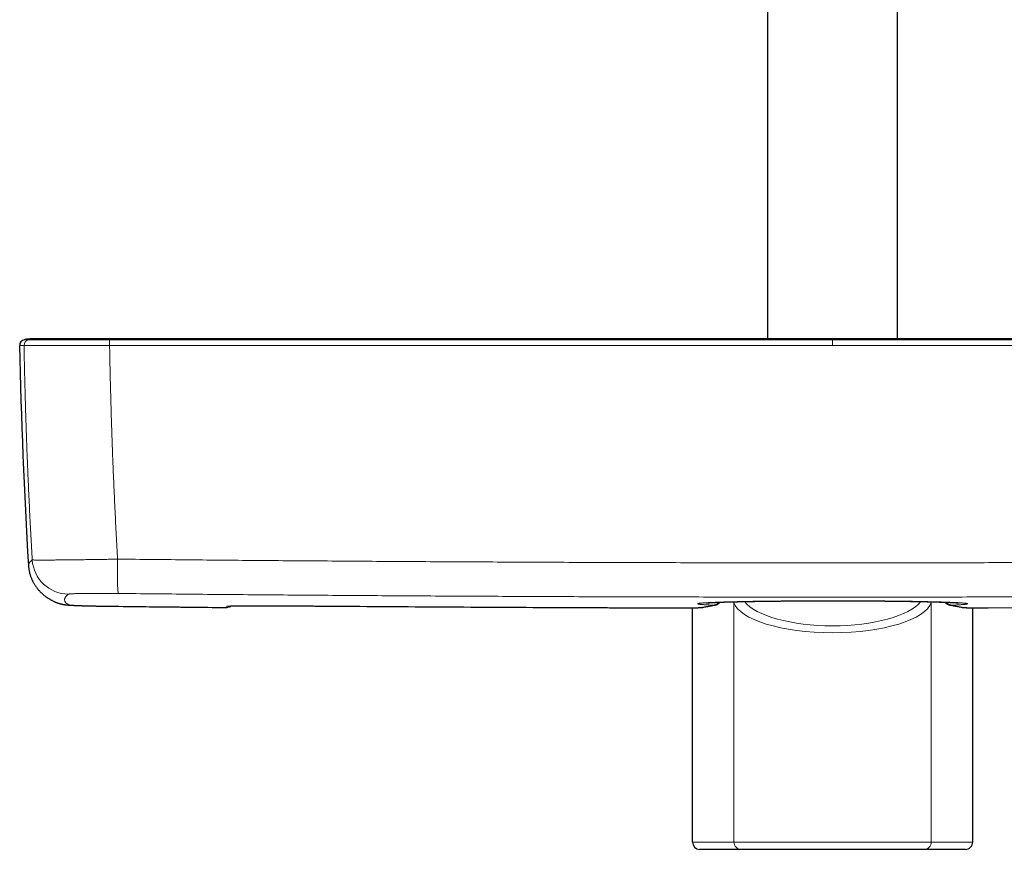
# Model space of a CAD drawing. Header units: millimetres. Extents: x 8 to 969, y 12 to 960.
# Tile 8 of 256: x 287 to 421, y 259 to 372. Entities that reach past the tile are written whole.
import ezdxf

# ---------------------------------------------------------------- set-up
doc = ezdxf.new("R2010")
doc.units = ezdxf.units.MM

msp = doc.modelspace()

# ---------------------------------------------------------------- linework, layer by layer
at = {"color": 7, "linetype": 'Continuous', "lineweight": 30}
for p, q in [((388.92, 589.15), (388.92, 328.67)), ((406.72, 328.67), (406.72, 589.15)), ((288.74, 328.67), (288.71, 328.67)), ((290.63, 328.67), (290.44, 328.67)), ((291.13, 292.84), (291.1, 292.85)), ((378.65, 259.82), (378.65, 291.88)), ((380.07, 291.94), (380.05, 291.93)), ((415.57, 291.94), (415.59, 291.93)), ((416.99, 259.82), (416.99, 291.88)), ((385.32, 258.82), (379.66, 258.82)), ((410.32, 258.82), (385.32, 258.82)), ((415.98, 258.82), (410.32, 258.82))]:
    msp.add_line(p, q, dxfattribs=at)
at = {"color": 252, "linetype": 'Continuous', "lineweight": 0}
for p, q in [((397.82, 328.67), (397.82, 328.57)), ((287.23, 327.78), (287.23, 327.78)), ((298.92, 327.78), (298.93, 327.78)), ((397.82, 327.78), (397.82, 328.37)), ((384.32, 292.61), (384.3, 292.71)), ((384.32, 259.82), (384.32, 292.61)), ((411.35, 292.71), (411.32, 292.61)), ((411.32, 259.82), (411.32, 292.61)), ((300.21, 292.08), (300.21, 292.08)), ((314.97, 291.92), (314.97, 291.92)), ((314.97, 291.92), (314.97, 291.92)), ((322.82, 292.16), (322.82, 292.16)), ((376.55, 291.87), (376.55, 291.87)), ((419.09, 291.87), (419.09, 291.87)), ((378.65, 259.82), (384.32, 259.82)), ((384.32, 259.82), (411.32, 259.82)), ((411.32, 259.82), (416.99, 259.82))]:
    msp.add_line(p, q, dxfattribs=at)
at = {"color": 252, "linetype": 'Continuous', "lineweight": 0, "flags": 128}
for points in [[(384.32, 292.61), (384.33, 292.69), (384.33, 292.71)], [(411.32, 292.61), (411.31, 292.69), (411.31, 292.71)], [(380.05, 291.93), (380, 291.93), (379.92, 291.92)], [(381.59, 292.23), (381.67, 292.24), (381.73, 292.25)], [(414.05, 292.23), (413.97, 292.24), (413.91, 292.25)], [(415.59, 291.93), (415.64, 291.93), (415.72, 291.92)]]:
    msp.add_lwpolyline(points, dxfattribs=at)
at = {"color": 7, "linetype": 'Continuous', "lineweight": 30}
for centre, radius, start, end in [((287.43, 327.79), 0.8, 102.4156, 181.051), ((986.51, 340.59), 700, 181.04894, 183.51705)]:
    msp.add_arc(centre, radius, start, end, dxfattribs=at)
at = {"color": 252, "linetype": 'Continuous', "lineweight": 0}
for centre, radius, start, end in [((288.03, 327.79), 0.8, 102.4705, 181.062), ((288.03, 327.79), 0.8, 102.4699, 181.0599), ((311.42, 327.93), 12.5, 177.0339, 180.6825), ((311.88, 327.93), 12.95, 177.148, 180.6703), ((293.34, 298.74), 5, 183.4994, 269.2751), ((351.35, 296.9), 51.36, 178.1708, 183.4139), ((293.43, 297.27), 4.99, 242.4924, 269.3745), ((314.98, 292.72), 0.8, 269.4734, 311.3926), ((314.98, 292.72), 0.8, 269.4745, 311.4143), ((314.97, 292.88), 0.802, 269.4871, 285.3613), ((385.32, 259.82), 0.997, 179.8298, 269.8321), ((410.32, 259.82), 0.997, 270.1679, 0.1702)]:
    msp.add_arc(centre, radius, start, end, dxfattribs=at)
for centre, major_axis, ratio, start_param, end_param in [((397.82, 293.11), (13.58, 0), 0.341894, 3.250238, 6.17454), ((397.82, 294.05), (12.58, 0), 0.369079, 3.428445, 5.996303)]:
    msp.add_ellipse(centre, major_axis=major_axis, ratio=ratio, start_param=start_param, end_param=end_param, dxfattribs=at)
at = {"color": 7, "linetype": 'Continuous', "lineweight": 30}
for centre, start_param, end_param in [((379.66, 259.82), 0, 1.570796), ((415.98, 259.82), 1.570796, 3.141593)]:
    msp.add_ellipse(centre, major_axis=(-1.01, 0), ratio=0.994104, start_param=start_param, end_param=end_param, dxfattribs=at)
for points, knots in [([(288.13, 328.67), (288.12, 328.67), (288.09, 328.67), (288.05, 328.67), (288.01, 328.66), (287.98, 328.66), (287.95, 328.66), (287.92, 328.66), (287.91, 328.66), (287.9, 328.66), (287.89, 328.66), (287.87, 328.66), (287.84, 328.66), (287.78, 328.65), (287.69, 328.64), (287.57, 328.63), (287.42, 328.61), (287.31, 328.58), (287.26, 328.57)], [0, 0, 0, 0, 0.1260581, 0.2341511, 0.3243497, 0.3967758, 0.4516693, 0.4773206, 0.4966717, 0.5042175, 0.5105625, 0.5268245, 0.5453168, 0.57921, 0.6562683, 0.7535106, 0.8709565, 1, 1, 1, 1]), ([(288.72, 328.67), (288.71, 328.67), (288.69, 328.67), (288.66, 328.67), (288.64, 328.67), (288.61, 328.67), (288.59, 328.67), (288.57, 328.67), (288.54, 328.67), (288.53, 328.67), (288.51, 328.67), (288.49, 328.67), (288.47, 328.67), (288.46, 328.67), (288.44, 328.67), (288.43, 328.67), (288.41, 328.67), (288.4, 328.67), (288.39, 328.67), (288.38, 328.67), (288.37, 328.67), (288.36, 328.67), (288.35, 328.67), (288.34, 328.67), (288.33, 328.67), (288.33, 328.67), (288.32, 328.67), (288.31, 328.67), (288.31, 328.67), (288.3, 328.67), (288.3, 328.67), (288.29, 328.67), (288.28, 328.67), (288.28, 328.67), (288.27, 328.67), (288.26, 328.67), (288.25, 328.67), (288.25, 328.67), (288.24, 328.67), (288.23, 328.67), (288.22, 328.67), (288.21, 328.67), (288.21, 328.67), (288.2, 328.67), (288.19, 328.67), (288.19, 328.67), (288.18, 328.67), (288.17, 328.67), (288.17, 328.67), (288.16, 328.67), (288.16, 328.67), (288.15, 328.67), (288.15, 328.67), (288.14, 328.67), (288.14, 328.67), (288.14, 328.67), (288.14, 328.67), (288.14, 328.67), (288.14, 328.67)], [0, 0, 0, 0, 0.025029, 0.049424, 0.073187, 0.096316, 0.118812, 0.140289, 0.161157, 0.181413, 0.201059, 0.220476, 0.239257, 0.257403, 0.274912, 0.291786, 0.308024, 0.323627, 0.338593, 0.352924, 0.366619, 0.379679, 0.392102, 0.40389, 0.415043, 0.424707, 0.433838, 0.442439, 0.451141, 0.460379, 0.470154, 0.481404, 0.493289, 0.505811, 0.518967, 0.53276, 0.546924, 0.561702, 0.577093, 0.593097, 0.610059, 0.62766, 0.645899, 0.664777, 0.684292, 0.704447, 0.725239, 0.74667, 0.768739, 0.791446, 0.814792, 0.838776, 0.863398, 0.888659, 0.917183, 0.946479, 0.976548, 1, 1, 1, 1]), ([(298.95, 328.67), (298.83, 328.67), (298.58, 328.67), (298.21, 328.67), (297.85, 328.67), (297.48, 328.67), (297.12, 328.67), (296.73, 328.67), (296.33, 328.67), (295.92, 328.67), (295.51, 328.67), (295.12, 328.67), (294.76, 328.67), (294.42, 328.67), (294.1, 328.67), (293.79, 328.67), (293.47, 328.67), (293.14, 328.67), (292.81, 328.67), (292.47, 328.67), (292.14, 328.67), (291.84, 328.67), (291.56, 328.67), (291.31, 328.67), (291.08, 328.67), (290.85, 328.67), (290.63, 328.67), (290.41, 328.67), (290.19, 328.67), (289.97, 328.67), (289.77, 328.67), (289.59, 328.67), (289.42, 328.67), (289.26, 328.67), (289.13, 328.67), (289.01, 328.67), (288.92, 328.67), (288.84, 328.67), (288.78, 328.67), (288.74, 328.67), (288.72, 328.67), (288.72, 328.67)], [0, 0, 0, 0, 0.023891, 0.047086, 0.069962, 0.092904, 0.116288, 0.140122, 0.167568, 0.194674, 0.221968, 0.249978, 0.273742, 0.296844, 0.319663, 0.342577, 0.365963, 0.389831, 0.417351, 0.44453, 0.471851, 0.499802, 0.523482, 0.546533, 0.569332, 0.592259, 0.615689, 0.639617, 0.667171, 0.694345, 0.721631, 0.749523, 0.77811, 0.806219, 0.833994, 0.861586, 0.889145, 0.916327, 0.943769, 0.971614, 1, 1, 1, 1]), ([(295.53, 328.67), (295.39, 328.67), (295.11, 328.67), (294.71, 328.67), (294.31, 328.67), (293.92, 328.67), (293.54, 328.67), (293.17, 328.67), (292.82, 328.67), (292.48, 328.67), (292.16, 328.67), (291.94, 328.67), (291.84, 328.67), (291.83, 328.67)], [0, 0, 0, 0, 0.100682, 0.202482, 0.302065, 0.401291, 0.502033, 0.604799, 0.702846, 0.799254, 0.896243, 0.996029, 1, 1, 1, 1]), ([(298.95, 328.67), (298.8, 328.67), (298.51, 328.67), (298.07, 328.67), (297.63, 328.67), (297.2, 328.67), (296.77, 328.67), (296.35, 328.67), (296.07, 328.67), (295.93, 328.67), (295.93, 328.67)], [0, 0, 0, 0, 0.139946, 0.286055, 0.430042, 0.572679, 0.714757, 0.854514, 0.995225, 1, 1, 1, 1]), ([(397.82, 328.67), (397.32, 328.67), (396.33, 328.67), (394.86, 328.67), (393.41, 328.67), (391.99, 328.67), (390.59, 328.67), (389.21, 328.67), (387.85, 328.67), (386.5, 328.67), (385.15, 328.67), (383.81, 328.67), (382.49, 328.67), (381.2, 328.67), (379.94, 328.67), (378.7, 328.67), (377.48, 328.67), (376.29, 328.67), (375.13, 328.67), (374, 328.67), (372.88, 328.67), (371.82, 328.67), (370.8, 328.67), (369.82, 328.67), (368.87, 328.67), (367.94, 328.67), (367.01, 328.67), (366.1, 328.67), (365.18, 328.67), (364.3, 328.67), (363.44, 328.67), (362.61, 328.67), (361.81, 328.67), (361.06, 328.67), (360.34, 328.67), (359.65, 328.67), (358.98, 328.67), (358.37, 328.67), (357.81, 328.67), (357.31, 328.67), (356.82, 328.67), (356.34, 328.67), (355.88, 328.67), (355.39, 328.67), (354.87, 328.67), (354.29, 328.67), (353.69, 328.67), (353.07, 328.67), (352.41, 328.67), (351.73, 328.67), (351.02, 328.67), (350.28, 328.67), (349.53, 328.67), (348.75, 328.67), (347.94, 328.67), (347.1, 328.67), (346.22, 328.67), (345.31, 328.67), (344.36, 328.67), (343.39, 328.67), (342.4, 328.67), (341.37, 328.67), (340.33, 328.67), (339.25, 328.67), (338.15, 328.67), (337.03, 328.67), (335.88, 328.67), (334.72, 328.67), (333.57, 328.67), (332.41, 328.67), (331.23, 328.67), (330.03, 328.67), (328.78, 328.67), (327.48, 328.67), (326.12, 328.67), (324.75, 328.67), (323.34, 328.67), (321.91, 328.67), (320.49, 328.67), (319.06, 328.67), (317.65, 328.67), (316.2, 328.67), (314.74, 328.67), (313.25, 328.67), (311.74, 328.67), (310.21, 328.67), (308.65, 328.67), (307.07, 328.67), (305.48, 328.67), (303.87, 328.67), (302.25, 328.67), (300.61, 328.67), (299.51, 328.67), (298.95, 328.67)], [0, 0, 0, 0, 0.0151264, 0.0300147, 0.044665, 0.0590772, 0.0732513, 0.0871874, 0.1008854, 0.1143455, 0.1281911, 0.1417756, 0.1550988, 0.1681607, 0.1809615, 0.1935011, 0.2057794, 0.2177965, 0.2295524, 0.2410472, 0.2522807, 0.263253, 0.2733591, 0.283233, 0.2928748, 0.3022843, 0.3114617, 0.3209415, 0.3301602, 0.3391176, 0.347814, 0.3562491, 0.364423, 0.3718907, 0.3791262, 0.3861295, 0.3929006, 0.3994396, 0.4047114, 0.4098219, 0.4147712, 0.4195593, 0.4241862, 0.4287604, 0.4343531, 0.4401707, 0.4462131, 0.4524805, 0.4591762, 0.4661109, 0.4732846, 0.4806972, 0.4883487, 0.4962392, 0.5043687, 0.512737, 0.5217602, 0.5310456, 0.5405933, 0.5504032, 0.5604754, 0.5708098, 0.5814065, 0.5922654, 0.6033866, 0.61477, 0.6264157, 0.6383237, 0.6497914, 0.6614923, 0.6734262, 0.6855934, 0.6979938, 0.7114004, 0.7250693, 0.7390006, 0.7531941, 0.7676499, 0.782368, 0.7964853, 0.8108358, 0.8254195, 0.8402364, 0.8552865, 0.8705699, 0.8860864, 0.9018361, 0.9178191, 0.9340353, 0.950189, 0.9665676, 0.9831713, 1, 1, 1, 1]), ([(496.69, 328.67), (496.19, 328.67), (495.2, 328.67), (493.73, 328.67), (492.28, 328.67), (490.86, 328.67), (489.45, 328.67), (488.08, 328.67), (486.72, 328.67), (485.37, 328.67), (484.02, 328.67), (482.68, 328.67), (481.36, 328.67), (480.07, 328.67), (478.81, 328.67), (477.57, 328.67), (476.35, 328.67), (475.17, 328.67), (474, 328.67), (472.87, 328.67), (471.76, 328.67), (470.69, 328.67), (469.67, 328.67), (468.7, 328.67), (467.74, 328.67), (466.81, 328.67), (465.89, 328.67), (464.97, 328.67), (464.06, 328.67), (463.17, 328.67), (462.31, 328.67), (461.48, 328.67), (460.68, 328.67), (459.93, 328.67), (459.22, 328.67), (458.52, 328.67), (457.85, 328.67), (457.24, 328.67), (456.68, 328.67), (456.18, 328.67), (455.69, 328.67), (455.22, 328.67), (454.75, 328.67), (454.27, 328.67), (453.74, 328.67), (453.17, 328.67), (452.57, 328.67), (451.94, 328.67), (451.29, 328.67), (450.6, 328.67), (449.89, 328.67), (449.16, 328.67), (448.4, 328.67), (447.62, 328.67), (446.82, 328.67), (445.98, 328.67), (445.1, 328.67), (444.18, 328.67), (443.24, 328.67), (442.27, 328.67), (441.27, 328.67), (440.25, 328.67), (439.2, 328.67), (438.13, 328.67), (437.03, 328.67), (435.9, 328.67), (434.75, 328.67), (433.6, 328.67), (432.44, 328.67), (431.28, 328.67), (430.1, 328.67), (428.9, 328.67), (427.65, 328.67), (426.35, 328.67), (425, 328.67), (423.62, 328.67), (422.22, 328.67), (420.79, 328.67), (419.36, 328.67), (417.94, 328.67), (416.52, 328.67), (415.07, 328.67), (413.61, 328.67), (412.12, 328.67), (410.61, 328.67), (409.08, 328.67), (407.52, 328.67), (405.94, 328.67), (404.35, 328.67), (402.74, 328.67), (401.12, 328.67), (399.48, 328.67), (398.38, 328.67), (397.82, 328.67)], [0, 0, 0, 0, 0.015126, 0.030015, 0.044665, 0.059077, 0.073251, 0.087187, 0.100885, 0.114345, 0.128191, 0.141776, 0.155099, 0.168161, 0.180962, 0.193501, 0.205779, 0.217797, 0.229552, 0.241047, 0.252281, 0.263253, 0.273359, 0.283233, 0.292875, 0.302284, 0.311462, 0.320942, 0.33016, 0.339118, 0.347814, 0.356249, 0.364423, 0.371891, 0.379126, 0.38613, 0.392901, 0.39944, 0.404711, 0.409822, 0.414771, 0.419559, 0.424186, 0.42876, 0.434353, 0.440171, 0.446213, 0.45248, 0.459176, 0.466111, 0.473285, 0.480697, 0.488349, 0.496239, 0.504369, 0.512737, 0.52176, 0.531046, 0.540593, 0.550403, 0.560475, 0.57081, 0.581406, 0.592265, 0.603387, 0.61477, 0.626416, 0.638324, 0.649791, 0.661492, 0.673426, 0.685593, 0.697994, 0.7114, 0.725069, 0.739001, 0.753194, 0.76765, 0.782368, 0.796485, 0.810836, 0.82542, 0.840236, 0.855287, 0.87057, 0.886086, 0.901836, 0.917819, 0.934035, 0.950189, 0.966568, 0.983171, 1, 1, 1, 1]), ([(287.83, 297.65), (287.83, 297.64), (287.84, 297.57), (287.85, 297.44), (287.87, 297.25), (287.9, 297.07), (287.93, 296.88), (287.97, 296.7), (288.02, 296.52), (288.07, 296.35), (288.13, 296.18), (288.19, 296.01), (288.26, 295.84), (288.33, 295.68), (288.4, 295.53), (288.48, 295.37), (288.56, 295.23), (288.65, 295.08), (288.74, 294.94), (288.83, 294.81), (288.93, 294.68), (289.02, 294.55), (289.12, 294.43), (289.22, 294.31), (289.33, 294.19), (289.43, 294.08), (289.54, 293.97), (289.65, 293.87), (289.77, 293.77), (289.88, 293.67), (290, 293.57), (290.11, 293.48), (290.23, 293.39), (290.36, 293.3), (290.48, 293.22), (290.61, 293.13), (290.74, 293.05), (290.88, 292.98), (291, 292.91), (291.07, 292.87), (291.1, 292.85)], [0, 0, 0, 0, 0.002919, 0.025352, 0.047774, 0.070193, 0.092618, 0.115057, 0.137522, 0.160025, 0.182581, 0.205205, 0.227917, 0.250738, 0.273692, 0.296805, 0.320106, 0.343626, 0.367397, 0.391455, 0.415837, 0.440584, 0.465738, 0.491343, 0.517448, 0.544104, 0.571364, 0.599287, 0.627936, 0.657378, 0.687687, 0.718944, 0.751235, 0.784657, 0.819319, 0.855339, 0.892852, 0.932052, 0.972956, 1, 1, 1, 1]), ([(291.22, 292.79), (291.24, 292.78), (291.31, 292.75), (291.42, 292.7), (291.55, 292.64), (291.68, 292.59), (291.8, 292.55), (291.91, 292.51), (292.02, 292.48), (292.12, 292.45), (292.22, 292.42), (292.3, 292.4), (292.39, 292.38), (292.46, 292.37), (292.54, 292.35), (292.6, 292.34), (292.67, 292.33), (292.73, 292.32), (292.79, 292.31), (292.85, 292.3), (292.91, 292.29), (292.97, 292.29), (293.04, 292.28), (293.11, 292.27), (293.18, 292.27), (293.27, 292.26), (293.38, 292.25), (293.5, 292.24), (293.63, 292.23), (293.74, 292.23), (293.87, 292.22), (293.99, 292.22), (294.12, 292.21), (294.25, 292.2), (294.38, 292.2), (294.52, 292.19), (294.66, 292.19), (294.8, 292.18), (294.95, 292.18), (295.1, 292.17), (295.25, 292.17), (295.41, 292.17), (295.57, 292.16), (295.74, 292.16), (295.91, 292.15), (296.08, 292.15), (296.26, 292.14), (296.44, 292.14), (296.62, 292.13), (296.81, 292.13), (296.99, 292.13), (297.19, 292.12), (297.38, 292.12), (297.58, 292.12), (297.78, 292.11), (297.98, 292.11), (298.19, 292.1), (298.39, 292.1), (298.6, 292.1), (298.81, 292.09), (299.02, 292.09), (299.23, 292.09), (299.44, 292.09), (299.65, 292.08), (299.87, 292.08), (300.05, 292.08), (300.17, 292.08), (300.21, 292.08)], [0, 0, 0, 0, 0.006115, 0.018538, 0.030594, 0.0422, 0.053279, 0.063775, 0.073663, 0.08296, 0.091714, 0.099999, 0.107906, 0.115532, 0.122981, 0.130357, 0.13777, 0.145299, 0.153069, 0.161217, 0.169904, 0.179327, 0.189744, 0.201527, 0.21526, 0.232008, 0.251268, 0.280253, 0.303711, 0.325287, 0.345667, 0.367256, 0.388028, 0.408249, 0.427585, 0.446654, 0.465502, 0.484185, 0.502748, 0.521226, 0.539651, 0.558051, 0.576129, 0.594315, 0.612508, 0.630692, 0.648849, 0.666961, 0.685008, 0.702971, 0.720834, 0.738635, 0.756524, 0.774494, 0.792515, 0.810556, 0.828576, 0.846539, 0.864412, 0.882166, 0.899897, 0.917744, 0.935649, 0.953592, 0.971556, 0.98952, 1, 1, 1, 1]), ([(380.51, 292.55), (380.51, 292.55), (380.51, 292.55), (380.52, 292.55), (380.53, 292.55), (380.55, 292.56), (380.58, 292.56), (380.62, 292.56), (380.66, 292.56), (380.71, 292.57), (380.76, 292.57), (380.82, 292.58), (380.89, 292.58), (380.97, 292.58), (381.06, 292.59), (381.15, 292.6), (381.25, 292.6), (381.36, 292.61), (381.47, 292.61), (381.6, 292.62), (381.72, 292.62), (381.86, 292.63), (382, 292.63), (382.15, 292.64), (382.31, 292.65), (382.47, 292.65), (382.65, 292.66), (382.82, 292.66), (383, 292.67), (383.19, 292.68), (383.39, 292.68), (383.58, 292.69), (383.79, 292.69), (384, 292.7), (384.21, 292.7), (384.43, 292.71), (384.65, 292.71), (384.88, 292.72), (385.12, 292.72), (385.36, 292.73), (385.6, 292.73), (385.85, 292.74), (386.11, 292.74), (386.37, 292.75), (386.63, 292.75), (386.9, 292.76), (387.17, 292.76), (387.45, 292.77), (387.73, 292.77), (388.01, 292.78), (388.3, 292.78), (388.58, 292.78), (388.88, 292.79), (389.17, 292.79), (389.47, 292.79), (389.77, 292.8), (390.07, 292.8), (390.38, 292.8), (390.69, 292.81), (391, 292.81), (391.32, 292.81), (391.64, 292.81), (391.97, 292.82), (392.29, 292.82), (392.62, 292.82), (392.95, 292.82), (393.28, 292.83), (393.61, 292.83), (393.94, 292.83), (394.27, 292.83), (394.6, 292.83), (394.93, 292.83), (395.27, 292.83), (395.61, 292.84), (395.94, 292.84), (396.28, 292.84), (396.62, 292.84), (396.96, 292.84), (397.3, 292.84), (397.65, 292.84), (397.99, 292.84), (398.33, 292.84), (398.67, 292.84), (399.02, 292.84), (399.36, 292.84), (399.69, 292.84), (400.03, 292.84), (400.37, 292.83), (400.7, 292.83), (401.04, 292.83), (401.37, 292.83), (401.7, 292.83), (402.03, 292.83), (402.36, 292.83), (402.69, 292.82), (403.02, 292.82), (403.34, 292.82), (403.67, 292.82), (403.99, 292.81), (404.31, 292.81), (404.63, 292.81), (404.95, 292.81), (405.26, 292.8), (405.57, 292.8), (405.87, 292.8), (406.17, 292.79), (406.47, 292.79), (406.76, 292.79), (407.06, 292.78), (407.34, 292.78), (407.63, 292.78), (407.91, 292.77), (408.19, 292.77), (408.47, 292.76), (408.74, 292.76), (409.01, 292.75), (409.27, 292.75), (409.53, 292.74), (409.79, 292.74), (410.04, 292.73), (410.29, 292.73), (410.53, 292.72), (410.76, 292.72), (410.99, 292.71), (411.22, 292.71), (411.44, 292.7), (411.65, 292.7), (411.86, 292.69), (412.06, 292.69), (412.26, 292.68), (412.46, 292.67), (412.64, 292.67), (412.83, 292.66), (413, 292.66), (413.18, 292.65), (413.34, 292.65), (413.5, 292.64), (413.65, 292.63), (413.8, 292.63), (413.93, 292.62), (414.06, 292.62), (414.19, 292.61), (414.3, 292.6), (414.41, 292.6), (414.51, 292.59), (414.61, 292.59), (414.69, 292.58), (414.77, 292.58), (414.84, 292.57), (414.91, 292.57), (414.96, 292.57), (415.01, 292.56), (415.05, 292.56), (415.08, 292.56), (415.1, 292.55), (415.12, 292.55), (415.13, 292.55), (415.13, 292.55), (415.13, 292.55)], [0, 0, 0, 0, 0.003068, 0.007031, 0.011214, 0.015664, 0.020283, 0.025069, 0.030015, 0.035113, 0.040356, 0.045733, 0.051236, 0.056856, 0.062582, 0.068408, 0.074325, 0.080327, 0.086407, 0.092562, 0.098785, 0.105075, 0.111427, 0.117841, 0.124313, 0.130841, 0.137413, 0.144041, 0.150667, 0.157295, 0.163923, 0.170555, 0.17719, 0.183832, 0.19048, 0.197139, 0.203809, 0.210492, 0.217191, 0.223909, 0.230647, 0.237408, 0.244194, 0.251009, 0.257838, 0.264682, 0.271515, 0.278328, 0.285123, 0.291904, 0.298675, 0.305439, 0.3122, 0.318961, 0.325725, 0.332496, 0.339276, 0.34607, 0.35288, 0.359711, 0.366567, 0.373449, 0.380354, 0.387242, 0.394105, 0.400952, 0.407784, 0.414604, 0.421416, 0.428221, 0.435023, 0.441824, 0.448626, 0.455432, 0.462244, 0.469064, 0.475896, 0.482742, 0.489604, 0.496486, 0.503386, 0.510281, 0.517155, 0.52401, 0.530848, 0.537673, 0.544487, 0.551294, 0.558095, 0.564895, 0.571694, 0.578496, 0.585304, 0.592119, 0.598945, 0.605785, 0.61264, 0.619515, 0.62641, 0.633301, 0.640164, 0.647006, 0.653829, 0.660636, 0.667431, 0.674216, 0.680993, 0.687766, 0.694538, 0.701311, 0.708087, 0.714869, 0.72166, 0.728462, 0.735278, 0.742112, 0.748964, 0.755817, 0.762625, 0.769406, 0.776163, 0.782898, 0.789614, 0.796314, 0.802999, 0.809672, 0.816335, 0.822991, 0.829642, 0.836289, 0.842934, 0.849579, 0.856225, 0.862874, 0.869526, 0.876176, 0.882733, 0.889221, 0.895654, 0.902031, 0.908349, 0.914606, 0.920799, 0.926924, 0.932976, 0.93895, 0.944837, 0.950632, 0.956324, 0.961904, 0.967361, 0.972685, 0.977864, 0.982888, 0.987746, 0.99243, 0.996417, 1, 1, 1, 1]), ([(381.73, 292.25), (381.76, 292.25), (381.8, 292.26), (381.87, 292.28), (381.94, 292.3), (382, 292.33), (382.06, 292.36), (382.13, 292.4), (382.19, 292.44), (382.25, 292.48), (382.32, 292.53), (382.39, 292.59), (382.43, 292.63), (382.45, 292.65)], [0, 0, 0, 0, 0.063073, 0.131372, 0.202754, 0.277814, 0.357417, 0.442579, 0.534507, 0.634637, 0.744681, 0.866646, 1, 1, 1, 1]), ([(413.19, 292.65), (413.21, 292.63), (413.25, 292.59), (413.32, 292.53), (413.39, 292.48), (413.45, 292.44), (413.52, 292.39), (413.58, 292.36), (413.65, 292.33), (413.71, 292.3), (413.78, 292.28), (413.84, 292.26), (413.89, 292.25), (413.91, 292.25)], [0, 0, 0, 0, 0.126539, 0.254038, 0.368047, 0.470895, 0.564572, 0.650734, 0.730751, 0.805757, 0.876693, 0.94435, 1, 1, 1, 1]), ([(300.21, 292.08), (301.79, 292.06), (305.02, 292.02), (309.89, 291.97), (313.22, 291.94), (314.92, 291.92), (314.97, 291.92)], [0, 0, 0, 0, 0.321943, 0.655712, 0.989473, 1, 1, 1, 1]), ([(315.14, 292.1), (315.14, 292.1), (315.14, 292.1), (315.15, 292.1), (315.16, 292.11), (315.17, 292.11), (315.2, 292.11), (315.23, 292.11), (315.27, 292.11), (315.31, 292.12), (315.37, 292.12), (315.43, 292.12), (315.49, 292.13), (315.57, 292.13), (315.65, 292.13), (315.74, 292.13), (315.83, 292.14), (315.93, 292.14), (316.03, 292.14), (316.15, 292.15), (316.26, 292.15), (316.38, 292.15), (316.51, 292.15), (316.65, 292.15), (316.79, 292.16), (316.93, 292.16), (317.08, 292.16), (317.23, 292.16), (317.39, 292.16), (317.55, 292.16), (317.72, 292.17), (317.89, 292.17), (318.07, 292.17), (318.24, 292.17), (318.43, 292.17), (318.62, 292.17), (318.81, 292.17), (319, 292.17), (319.2, 292.17), (319.39, 292.17), (319.6, 292.17), (319.8, 292.17), (320.01, 292.17), (320.22, 292.17), (320.43, 292.17), (320.65, 292.17), (320.86, 292.17), (321.08, 292.17), (321.3, 292.17), (321.52, 292.17), (321.74, 292.17), (321.96, 292.16), (322.18, 292.16), (322.41, 292.16), (322.62, 292.16), (322.76, 292.16), (322.82, 292.16)], [0, 0, 0, 0, 0.003491, 0.014418, 0.026644, 0.040161, 0.054898, 0.071157, 0.087595, 0.104863, 0.122759, 0.141135, 0.159863, 0.178838, 0.197974, 0.217197, 0.236446, 0.255655, 0.274833, 0.294101, 0.313529, 0.333081, 0.352724, 0.372426, 0.392154, 0.411872, 0.431545, 0.451145, 0.470649, 0.490196, 0.509862, 0.529536, 0.549234, 0.568985, 0.588693, 0.608412, 0.628209, 0.647987, 0.667644, 0.687243, 0.707005, 0.726744, 0.746466, 0.76618, 0.785892, 0.805609, 0.825338, 0.845085, 0.864858, 0.884629, 0.90432, 0.924002, 0.943698, 0.963426, 0.983215, 1, 1, 1, 1]), ([(315.33, 292), (315.34, 292.01), (315.37, 292.03), (315.42, 292.06), (315.47, 292.09), (315.5, 292.12), (315.51, 292.13)], [0, 0, 0, 0, 0.205737, 0.49953, 0.788464, 1, 1, 1, 1]), ([(322.82, 292.16), (324.68, 292.14), (329.07, 292.11), (335.99, 292.06), (343.58, 292.01), (351.18, 291.97), (358.77, 291.93), (366.36, 291.9), (372.29, 291.88), (375.69, 291.87), (376.55, 291.87)], [0, 0, 0, 0, 0.1037855, 0.2451022, 0.386419, 0.5277359, 0.6690528, 0.8103697, 0.9516866, 1, 1, 1, 1]), ([(376.55, 291.87), (376.59, 291.87), (376.68, 291.87), (376.81, 291.87), (376.96, 291.87), (377.09, 291.87), (377.23, 291.87), (377.38, 291.87), (377.52, 291.87), (377.66, 291.87), (377.8, 291.87), (377.94, 291.87), (378.08, 291.87), (378.21, 291.87), (378.34, 291.88), (378.46, 291.88), (378.59, 291.88), (378.7, 291.88), (378.81, 291.88), (378.92, 291.88), (379.03, 291.89), (379.13, 291.89), (379.22, 291.89), (379.31, 291.89), (379.4, 291.89), (379.48, 291.9), (379.56, 291.9), (379.63, 291.9), (379.7, 291.9), (379.77, 291.91), (379.83, 291.91), (379.88, 291.91), (379.95, 291.92), (380, 291.92), (380.04, 291.93), (380.05, 291.93)], [0, 0, 0, 0, 0.023376, 0.052662, 0.079233, 0.10763, 0.135042, 0.164871, 0.194694, 0.2245, 0.254278, 0.284014, 0.313698, 0.343319, 0.372869, 0.402344, 0.43174, 0.461059, 0.490306, 0.519475, 0.548575, 0.577866, 0.607397, 0.637161, 0.667149, 0.69736, 0.727801, 0.758503, 0.789533, 0.82103, 0.853288, 0.886972, 0.924068, 0.970028, 1, 1, 1, 1]), ([(380.07, 291.94), (380.08, 291.94), (380.17, 291.95), (380.35, 291.99), (380.61, 292.04), (380.87, 292.09), (381.14, 292.14), (381.42, 292.19), (381.62, 292.23), (381.72, 292.25), (381.73, 292.25)], [0, 0, 0, 0, 0.0022705, 0.1865847, 0.3379593, 0.4964291, 0.6578493, 0.8193627, 0.9809647, 1, 1, 1, 1]), ([(413.91, 292.25), (413.91, 292.25), (414.01, 292.23), (414.21, 292.19), (414.49, 292.14), (414.76, 292.09), (415.02, 292.04), (415.28, 291.99), (415.46, 291.96), (415.55, 291.94), (415.57, 291.94)], [0, 0, 0, 0, 0.008821, 0.170585, 0.332277, 0.493884, 0.655402, 0.816826, 0.975717, 1, 1, 1, 1]), ([(415.59, 291.93), (415.59, 291.93), (415.61, 291.93), (415.65, 291.92), (415.71, 291.92), (415.78, 291.91), (415.84, 291.91), (415.9, 291.91), (415.97, 291.9), (416.04, 291.9), (416.12, 291.9), (416.2, 291.89), (416.28, 291.89), (416.38, 291.89), (416.47, 291.89), (416.57, 291.89), (416.67, 291.88), (416.78, 291.88), (416.89, 291.88), (417.01, 291.88), (417.12, 291.88), (417.25, 291.88), (417.37, 291.88), (417.5, 291.87), (417.64, 291.87), (417.77, 291.87), (417.91, 291.87), (418.05, 291.87), (418.2, 291.87), (418.34, 291.87), (418.49, 291.87), (418.64, 291.87), (418.78, 291.87), (418.93, 291.87), (419.03, 291.87), (419.08, 291.87), (419.09, 291.87)], [0, 0, 0, 0, 0.007435, 0.038044, 0.08164, 0.127316, 0.159782, 0.190902, 0.22383, 0.255679, 0.28691, 0.317745, 0.348286, 0.378577, 0.408637, 0.43847, 0.468071, 0.497435, 0.526536, 0.555569, 0.584696, 0.613918, 0.643241, 0.672664, 0.702185, 0.731797, 0.761492, 0.79126, 0.82109, 0.850969, 0.880884, 0.910828, 0.939379, 0.966865, 0.997349, 1, 1, 1, 1])]:
    msp.add_open_spline(points, degree=3, knots=knots, dxfattribs=at)
at = {"color": 252, "linetype": 'Continuous', "lineweight": 0}
for points, knots in [([(287.85, 328.57), (287.96, 328.59), (288.18, 328.63), (288.47, 328.66), (288.65, 328.66), (288.72, 328.66)], [0, 0, 0, 0, 0.377648, 0.757402, 1, 1, 1, 1]), ([(298.93, 328.57), (298.94, 328.59), (298.94, 328.63), (298.95, 328.66), (298.95, 328.66), (298.95, 328.66)], [0, 0, 0, 0, 0.376256, 0.754608, 1, 1, 1, 1]), ([(286.63, 327.78), (286.63, 327.78), (286.63, 327.78), (286.65, 327.78), (286.69, 327.78), (286.75, 327.78), (286.83, 327.78), (286.94, 327.78), (287.07, 327.78), (287.17, 327.78), (287.23, 327.78)], [0, 0, 0, 0, 0.083929, 0.176668, 0.313876, 0.451085, 0.588293, 0.725528, 0.862764, 1, 1, 1, 1]), ([(287.23, 327.78), (287.24, 326.88), (287.28, 325.09), (287.34, 322.4), (287.41, 319.71), (287.5, 317.03), (287.59, 314.34), (287.7, 311.45), (287.83, 308.35), (287.99, 305.04), (288.15, 301.74), (288.28, 299.54), (288.34, 298.44)], [0, 0, 0, 0, 0.0915132, 0.1830278, 0.2745414, 0.3660787, 0.457616, 0.5491526, 0.6618543, 0.7745574, 0.8872788, 1, 1, 1, 1]), ([(287.23, 327.78), (287.24, 327.78), (287.25, 327.78), (287.31, 327.78), (287.38, 327.78), (287.48, 327.78), (287.59, 327.77), (287.72, 327.77), (287.88, 327.77), (288.06, 327.77), (288.25, 327.77), (288.47, 327.77), (288.72, 327.77), (289, 327.77), (289.31, 327.77), (289.65, 327.77), (290, 327.77), (290.38, 327.77), (290.76, 327.77), (291.15, 327.77), (291.53, 327.77), (291.93, 327.77), (292.34, 327.77), (292.76, 327.77), (293.18, 327.77), (293.62, 327.77), (294.07, 327.77), (294.53, 327.77), (295.01, 327.77), (295.49, 327.77), (295.98, 327.77), (296.46, 327.77), (296.95, 327.77), (297.44, 327.78), (297.93, 327.78), (298.42, 327.78), (298.75, 327.78), (298.92, 327.78)], [0, 0, 0, 0, 0.029054, 0.058122, 0.087176, 0.114682, 0.142212, 0.169742, 0.197249, 0.225553, 0.253884, 0.282214, 0.310519, 0.342071, 0.373694, 0.405354, 0.437014, 0.468637, 0.500189, 0.528311, 0.556458, 0.584606, 0.612728, 0.640208, 0.667712, 0.695216, 0.722695, 0.750972, 0.779274, 0.807576, 0.835852, 0.863172, 0.890537, 0.917926, 0.945315, 0.972681, 1, 1, 1, 1]), ([(287.85, 328.57), (287.82, 328.57), (287.73, 328.57), (287.61, 328.57), (287.48, 328.57), (287.39, 328.57), (287.32, 328.57), (287.28, 328.57), (287.26, 328.57), (287.26, 328.57), (287.26, 328.57)], [0, 0, 0, 0, 0.081348, 0.229743, 0.378142, 0.526541, 0.674939, 0.823335, 0.916073, 1, 1, 1, 1]), ([(298.93, 328.57), (298.93, 328.57), (298.75, 328.57), (298.37, 328.57), (297.81, 328.57), (297.25, 328.57), (296.7, 328.57), (296.18, 328.57), (295.7, 328.57), (295.25, 328.57), (294.82, 328.57), (294.38, 328.57), (293.95, 328.57), (293.52, 328.57), (293.11, 328.57), (292.7, 328.57), (292.31, 328.57), (291.94, 328.57), (291.57, 328.57), (291.21, 328.57), (290.84, 328.57), (290.49, 328.57), (290.15, 328.57), (289.83, 328.57), (289.53, 328.57), (289.27, 328.57), (289.04, 328.57), (288.84, 328.57), (288.65, 328.57), (288.49, 328.57), (288.34, 328.57), (288.21, 328.57), (288.09, 328.57), (288, 328.57), (287.93, 328.57), (287.88, 328.57), (287.85, 328.57), (287.85, 328.57), (287.85, 328.57)], [0, 0, 0, 0, 0.000003, 0.032791, 0.065638, 0.098506, 0.131354, 0.164142, 0.191621, 0.219125, 0.246629, 0.274109, 0.302385, 0.330687, 0.358989, 0.387266, 0.415388, 0.443536, 0.471684, 0.499806, 0.531357, 0.56298, 0.59464, 0.626299, 0.657922, 0.689473, 0.716981, 0.744513, 0.772045, 0.799554, 0.82786, 0.856193, 0.884525, 0.912831, 0.941881, 0.970946, 0.999997, 1, 1, 1, 1]), ([(287.85, 328.57), (287.85, 328.57), (287.85, 328.57), (287.85, 328.57), (287.85, 328.57)], [0, 0, 0, 0, 0.005944, 1, 1, 1, 1]), ([(298.94, 328.57), (298.94, 328.57), (298.94, 328.57), (298.93, 328.57), (298.93, 328.57)], [0, 0, 0, 0, 0.993954, 1, 1, 1, 1]), ([(300.02, 298.54), (299.96, 299.63), (299.84, 301.81), (299.67, 305.09), (299.52, 308.37), (299.39, 311.45), (299.28, 314.34), (299.19, 317.02), (299.11, 319.71), (299.04, 322.4), (298.98, 325.09), (298.94, 326.88), (298.93, 327.78)], [0, 0, 0, 0, 0.112232, 0.224466, 0.336717, 0.448968, 0.540796, 0.632623, 0.72445, 0.8163, 0.908151, 1, 1, 1, 1]), ([(298.93, 327.78), (301.58, 327.78), (306.87, 327.78), (314.82, 327.78), (322.25, 327.78), (329.16, 327.78), (335.56, 327.78), (341.97, 327.78), (348.37, 327.78), (355.48, 327.78), (363.3, 327.78), (371.84, 327.78), (380.43, 327.78), (389.1, 327.78), (394.91, 327.78), (397.82, 327.78)], [0, 0, 0, 0, 0.080356, 0.160711, 0.241067, 0.305787, 0.370508, 0.435229, 0.49995, 0.56467, 0.650965, 0.737259, 0.823553, 0.911777, 1, 1, 1, 1]), ([(397.82, 328.57), (394.91, 328.57), (389.1, 328.57), (380.44, 328.57), (371.84, 328.57), (363.31, 328.57), (355.48, 328.57), (348.37, 328.57), (341.97, 328.57), (335.57, 328.57), (329.18, 328.57), (322.26, 328.57), (314.83, 328.57), (306.89, 328.57), (301.59, 328.57), (298.94, 328.57)], [0, 0, 0, 0, 0.088223, 0.176447, 0.262741, 0.349035, 0.43533, 0.50005, 0.564771, 0.629492, 0.694213, 0.758933, 0.839289, 0.919644, 1, 1, 1, 1]), ([(397.82, 328.37), (397.82, 328.4), (397.82, 328.46), (397.82, 328.51), (397.82, 328.55), (397.82, 328.57), (397.82, 328.57)], [0, 0, 0, 0, 0.294751, 0.597181, 0.797404, 1, 1, 1, 1]), ([(397.82, 328.57), (400.73, 328.57), (406.54, 328.57), (415.21, 328.57), (423.8, 328.57), (432.34, 328.57), (440.16, 328.57), (447.27, 328.57), (453.67, 328.57), (460.07, 328.57), (466.47, 328.57), (473.38, 328.57), (480.81, 328.57), (488.75, 328.57), (494.05, 328.57), (496.7, 328.57)], [0, 0, 0, 0, 0.088223, 0.176447, 0.262741, 0.349035, 0.43533, 0.50005, 0.564771, 0.629492, 0.694213, 0.758933, 0.839289, 0.919644, 1, 1, 1, 1]), ([(496.71, 327.78), (494.06, 327.78), (488.77, 327.78), (480.82, 327.78), (473.39, 327.78), (466.48, 327.78), (460.08, 327.78), (453.68, 327.78), (447.28, 327.78), (440.16, 327.78), (432.34, 327.78), (423.81, 327.78), (415.21, 327.78), (406.55, 327.78), (400.73, 327.78), (397.82, 327.78)], [0, 0, 0, 0, 0.080356, 0.160711, 0.241067, 0.305787, 0.370508, 0.435229, 0.49995, 0.56467, 0.650965, 0.737259, 0.823553, 0.911777, 1, 1, 1, 1]), ([(288.34, 298.44), (288.3, 298.4), (288.21, 298.33), (288.09, 298.22), (288, 298.11), (287.93, 298), (287.87, 297.9), (287.84, 297.79), (287.83, 297.71), (287.83, 297.66), (287.83, 297.65)], [0, 0, 0, 0, 0.134278, 0.268557, 0.402837, 0.537117, 0.671394, 0.805672, 0.939951, 1, 1, 1, 1]), ([(300.02, 298.54), (299.86, 298.53), (299.53, 298.53), (299.03, 298.52), (298.54, 298.51), (298.05, 298.51), (297.57, 298.5), (297.09, 298.49), (296.61, 298.48), (296.14, 298.48), (295.67, 298.47), (295.2, 298.46), (294.75, 298.46), (294.3, 298.45), (293.88, 298.45), (293.46, 298.44), (293.06, 298.44), (292.67, 298.43), (292.29, 298.43), (291.91, 298.43), (291.56, 298.42), (291.22, 298.42), (290.9, 298.42), (290.6, 298.42), (290.32, 298.42), (290.05, 298.42), (289.79, 298.42), (289.56, 298.42), (289.34, 298.42), (289.15, 298.42), (288.98, 298.42), (288.83, 298.42), (288.69, 298.42), (288.58, 298.42), (288.49, 298.43), (288.42, 298.43), (288.37, 298.43), (288.35, 298.44), (288.34, 298.44)], [0, 0, 0, 0, 0.02734, 0.054704, 0.082067, 0.109408, 0.136746, 0.164108, 0.19147, 0.218809, 0.246933, 0.275084, 0.303234, 0.331358, 0.358763, 0.386191, 0.41362, 0.441025, 0.469223, 0.497447, 0.52567, 0.553868, 0.581357, 0.60887, 0.636383, 0.663872, 0.69216, 0.720475, 0.748789, 0.777078, 0.804534, 0.832013, 0.859493, 0.886949, 0.915199, 0.943475, 0.97175, 1, 1, 1, 1]), ([(300.02, 298.54), (303.28, 298.51), (309.8, 298.44), (319.57, 298.35), (329.35, 298.28), (339.12, 298.21), (348.9, 298.16), (358.67, 298.11), (368.45, 298.08), (378.23, 298.05), (388, 298.04), (397.78, 298.03), (407.56, 298.04), (417.33, 298.05), (427.11, 298.08), (436.89, 298.11), (446.67, 298.16), (456.46, 298.21), (466.25, 298.28), (476.04, 298.35), (485.83, 298.44), (492.36, 298.51), (495.62, 298.54)], [0, 0, 0, 0, 0.04998, 0.099959, 0.149939, 0.199919, 0.249899, 0.299878, 0.349858, 0.399838, 0.449818, 0.499798, 0.549777, 0.599757, 0.649737, 0.699717, 0.749696, 0.799757, 0.849818, 0.899879, 0.949939, 1, 1, 1, 1]), ([(293.38, 292.27), (293.33, 292.3), (293.23, 292.36), (293.1, 292.44), (293, 292.53), (292.91, 292.62), (292.84, 292.71), (292.8, 292.81), (292.77, 292.9), (292.76, 293), (292.77, 293.1), (292.81, 293.2), (292.86, 293.31), (292.93, 293.41), (293.02, 293.52), (293.14, 293.63), (293.23, 293.7), (293.27, 293.74)], [0, 0, 0, 0, 0.066621, 0.133243, 0.199866, 0.266488, 0.333109, 0.399731, 0.466353, 0.532975, 0.599597, 0.666219, 0.732974, 0.799731, 0.866488, 0.933244, 1, 1, 1, 1]), ([(293.27, 293.74), (293.28, 293.74), (293.29, 293.75), (293.34, 293.76), (293.41, 293.77), (293.5, 293.78), (293.61, 293.79), (293.74, 293.8), (293.89, 293.8), (294.06, 293.81), (294.25, 293.82), (294.47, 293.82), (294.7, 293.83), (294.94, 293.83), (295.21, 293.84), (295.49, 293.84), (295.78, 293.85), (296.09, 293.85), (296.41, 293.85), (296.74, 293.85), (297.09, 293.85), (297.44, 293.85), (297.81, 293.85), (298.18, 293.85), (298.55, 293.85), (298.93, 293.85), (299.32, 293.85), (299.7, 293.84), (299.96, 293.84), (300.09, 293.84)], [0, 0, 0, 0, 0.0370886, 0.0742944, 0.1115587, 0.1488232, 0.1860277, 0.2231153, 0.2602108, 0.2974241, 0.3346969, 0.3719693, 0.4091813, 0.4462762, 0.4832393, 0.5203196, 0.557459, 0.5945982, 0.6316781, 0.668641, 0.7055263, 0.742527, 0.7795876, 0.8166477, 0.8536488, 0.8905344, 0.9270133, 0.9635208, 1, 1, 1, 1]), ([(495.55, 293.84), (492.3, 293.81), (485.79, 293.74), (476.02, 293.66), (466.25, 293.58), (456.48, 293.52), (446.71, 293.46), (436.94, 293.42), (427.17, 293.38), (417.4, 293.36), (407.63, 293.34), (397.86, 293.34), (388.09, 293.34), (378.32, 293.36), (368.55, 293.38), (358.78, 293.42), (349, 293.46), (339.22, 293.52), (329.44, 293.58), (319.65, 293.66), (309.87, 293.74), (303.35, 293.81), (300.09, 293.84)], [0, 0, 0, 0, 0.0499796, 0.0999595, 0.1499395, 0.1999193, 0.2498989, 0.2998786, 0.3498584, 0.3998384, 0.4498183, 0.4997979, 0.5497775, 0.5997574, 0.6497373, 0.6997172, 0.7496968, 0.7997573, 0.849818, 0.8998788, 0.9499395, 1, 1, 1, 1]), ([(300.21, 292.08), (300.08, 292.08), (299.82, 292.08), (299.43, 292.09), (299.04, 292.09), (298.65, 292.1), (298.27, 292.1), (297.9, 292.11), (297.53, 292.12), (297.18, 292.12), (296.83, 292.13), (296.5, 292.14), (296.17, 292.15), (295.87, 292.15), (295.57, 292.16), (295.29, 292.17), (295.03, 292.18), (294.78, 292.19), (294.56, 292.19), (294.35, 292.2), (294.16, 292.21), (293.99, 292.22), (293.83, 292.23), (293.7, 292.24), (293.59, 292.24), (293.51, 292.25), (293.44, 292.26), (293.4, 292.27), (293.39, 292.27), (293.38, 292.27)], [0, 0, 0, 0, 0.037178, 0.074473, 0.111828, 0.149182, 0.186477, 0.223654, 0.260836, 0.298136, 0.335496, 0.372856, 0.410155, 0.447337, 0.484431, 0.521642, 0.558914, 0.596185, 0.633396, 0.67049, 0.707505, 0.744638, 0.78183, 0.819023, 0.856155, 0.893171, 0.928772, 0.964399, 1, 1, 1, 1]), ([(381.59, 292.23), (381.5, 292.24), (381.31, 292.25), (381.04, 292.26), (380.8, 292.27), (380.57, 292.28), (380.36, 292.3), (380.17, 292.31), (380, 292.32), (379.84, 292.34), (379.71, 292.35), (379.6, 292.36), (379.51, 292.38), (379.44, 292.39), (379.4, 292.41), (379.37, 292.42), (379.36, 292.43), (379.38, 292.45), (379.42, 292.46), (379.47, 292.47), (379.55, 292.49), (379.65, 292.5), (379.77, 292.52), (379.91, 292.53), (380.07, 292.54), (380.25, 292.56), (380.45, 292.57), (380.67, 292.58), (380.91, 292.59), (381.17, 292.61), (381.45, 292.62), (381.76, 292.63), (382.07, 292.64), (382.4, 292.66), (382.75, 292.67), (383.11, 292.68), (383.49, 292.69), (383.89, 292.7), (384.31, 292.71), (384.75, 292.72), (385.2, 292.73), (385.67, 292.74), (386.16, 292.75), (386.66, 292.76), (387.18, 292.77), (387.72, 292.77), (388.27, 292.78), (388.84, 292.79), (389.42, 292.8), (390.02, 292.8), (390.63, 292.81), (391.25, 292.81), (391.86, 292.82), (392.45, 292.82), (393.02, 292.83), (393.6, 292.83), (394.19, 292.83), (394.78, 292.84), (395.38, 292.84), (395.99, 292.84), (396.6, 292.84), (397.21, 292.84), (397.68, 292.84), (398.15, 292.84), (398.62, 292.84), (399.23, 292.84), (399.84, 292.84), (400.45, 292.84), (401.06, 292.83), (401.67, 292.83), (402.29, 292.83), (402.9, 292.82), (403.5, 292.82), (404.09, 292.82), (404.67, 292.81), (405.24, 292.81), (405.8, 292.8), (406.34, 292.79), (406.89, 292.79), (407.43, 292.78), (407.96, 292.77), (408.48, 292.77), (408.99, 292.76), (409.48, 292.75), (409.96, 292.74), (410.41, 292.73), (410.85, 292.72), (411.28, 292.71), (411.7, 292.7), (412.1, 292.69), (412.49, 292.68), (412.87, 292.67), (413.22, 292.66), (413.56, 292.64), (413.88, 292.63), (414.17, 292.62), (414.44, 292.61), (414.7, 292.6), (414.94, 292.58), (415.17, 292.57), (415.37, 292.56), (415.56, 292.54), (415.72, 292.53), (415.86, 292.52), (415.98, 292.5), (416.08, 292.49), (416.16, 292.48), (416.22, 292.46), (416.26, 292.45), (416.28, 292.43), (416.27, 292.42), (416.25, 292.41), (416.2, 292.39), (416.13, 292.38), (416.04, 292.36), (415.92, 292.35), (415.77, 292.33), (415.6, 292.32), (415.41, 292.31), (415.19, 292.29), (414.94, 292.28), (414.67, 292.26), (414.38, 292.25), (414.16, 292.24), (414.05, 292.23)], [0, 0, 0, 0, 0.007868, 0.01591, 0.023958, 0.032009, 0.040057, 0.048099, 0.056374, 0.064656, 0.072941, 0.081223, 0.089498, 0.097541, 0.105591, 0.113643, 0.121693, 0.129736, 0.138013, 0.146297, 0.154583, 0.162867, 0.171144, 0.179188, 0.187238, 0.195291, 0.203341, 0.211385, 0.219662, 0.227947, 0.236234, 0.244518, 0.252796, 0.260839, 0.268888, 0.27694, 0.28499, 0.293033, 0.301309, 0.309593, 0.317879, 0.326163, 0.33444, 0.342929, 0.351427, 0.359927, 0.368424, 0.376914, 0.38568, 0.394454, 0.403232, 0.412007, 0.420773, 0.428585, 0.436402, 0.444222, 0.45204, 0.459852, 0.467877, 0.475909, 0.483943, 0.491975, 0.5, 0.502379, 0.510417, 0.518462, 0.526509, 0.534554, 0.542592, 0.550863, 0.559142, 0.567423, 0.575701, 0.583973, 0.592007, 0.600049, 0.608092, 0.616134, 0.624169, 0.632436, 0.640711, 0.648989, 0.657264, 0.665531, 0.673573, 0.681621, 0.689672, 0.69772, 0.705762, 0.714037, 0.72232, 0.730604, 0.738887, 0.747162, 0.755204, 0.763252, 0.771303, 0.779351, 0.787393, 0.795668, 0.80395, 0.812235, 0.820517, 0.828792, 0.836835, 0.844885, 0.852936, 0.860986, 0.869029, 0.877305, 0.885589, 0.893875, 0.902159, 0.910435, 0.919231, 0.928036, 0.936844, 0.945648, 0.954444, 0.963549, 0.972663, 0.981781, 0.990895, 1, 1, 1, 1]), ([(382.29, 292.64), (382.28, 292.64), (382.22, 292.58), (382.11, 292.49), (381.97, 292.38), (381.84, 292.31), (381.71, 292.26), (381.63, 292.24), (381.59, 292.23)], [0, 0, 0, 0, 0.03418, 0.274637, 0.455962, 0.637369, 0.818734, 1, 1, 1, 1]), ([(413.35, 292.64), (413.36, 292.64), (413.42, 292.58), (413.53, 292.49), (413.68, 292.38), (413.8, 292.31), (413.93, 292.26), (414.01, 292.24), (414.05, 292.23)], [0, 0, 0, 0, 0.03419, 0.274644, 0.455968, 0.637373, 0.818736, 1, 1, 1, 1]), ([(314.97, 291.92), (312.51, 291.95), (307.59, 292), (302.67, 292.05), (300.21, 292.08)], [0, 0, 0, 0, 0.499999, 1, 1, 1, 1]), ([(322.82, 292.16), (322.68, 292.16), (322.38, 292.16), (321.95, 292.16), (321.52, 292.17), (321.09, 292.17), (320.66, 292.17), (320.24, 292.17), (319.83, 292.17), (319.42, 292.17), (319.03, 292.17), (318.65, 292.17), (318.28, 292.17), (317.93, 292.17), (317.59, 292.17), (317.27, 292.16), (316.97, 292.16), (316.68, 292.16), (316.42, 292.15), (316.17, 292.15), (315.94, 292.14), (315.74, 292.14), (315.56, 292.13), (315.4, 292.12), (315.27, 292.12), (315.16, 292.11), (315.07, 292.1), (315.01, 292.1), (314.97, 292.09), (314.97, 292.08), (314.97, 292.08)], [0, 0, 0, 0, 0.035307, 0.070669, 0.10603, 0.141336, 0.17701, 0.212797, 0.24864, 0.284485, 0.320272, 0.355946, 0.391638, 0.427443, 0.463305, 0.499167, 0.534972, 0.570664, 0.606337, 0.642123, 0.677966, 0.713809, 0.749595, 0.785269, 0.820963, 0.85677, 0.892634, 0.928498, 0.964306, 1, 1, 1, 1]), ([(314.97, 292.08), (314.97, 292.06), (314.97, 292.02), (314.97, 291.97), (314.97, 291.94), (314.97, 291.92)], [0, 0, 0, 0, 0.367479, 0.734957, 1, 1, 1, 1]), ([(376.55, 291.87), (372.93, 291.88), (365.69, 291.9), (354.18, 291.95), (342.02, 292.02), (331.35, 292.09), (324.95, 292.14), (322.82, 292.16)], [0, 0, 0, 0, 0.202212, 0.404423, 0.642654, 0.880885, 1, 1, 1, 1]), ([(379.92, 291.92), (379.91, 291.92), (379.89, 291.92), (379.82, 291.91), (379.74, 291.91), (379.63, 291.9), (379.49, 291.9), (379.34, 291.89), (379.17, 291.89), (378.98, 291.88), (378.77, 291.88), (378.54, 291.88), (378.3, 291.88), (378.05, 291.87), (377.8, 291.87), (377.53, 291.87), (377.26, 291.87), (377, 291.87), (376.77, 291.87), (376.63, 291.87), (376.55, 291.87)], [0, 0, 0, 0, 0.057176, 0.114554, 0.171935, 0.229114, 0.286297, 0.343683, 0.401079, 0.458274, 0.515781, 0.573506, 0.631248, 0.688778, 0.744974, 0.801351, 0.85772, 0.913904, 0.956953, 1, 1, 1, 1]), ([(381.59, 292.23), (381.46, 292.21), (381.19, 292.16), (380.77, 292.08), (380.35, 292), (380.06, 291.95), (379.92, 291.92)], [0, 0, 0, 0, 0.22788, 0.455764, 0.727879, 1, 1, 1, 1]), ([(414.05, 292.23), (414.19, 292.21), (414.46, 292.16), (414.87, 292.08), (415.29, 292), (415.58, 291.95), (415.72, 291.92)], [0, 0, 0, 0, 0.22788, 0.455764, 0.727879, 1, 1, 1, 1]), ([(415.72, 291.92), (415.73, 291.92), (415.75, 291.92), (415.82, 291.91), (415.91, 291.91), (416.02, 291.9), (416.15, 291.9), (416.3, 291.89), (416.47, 291.89), (416.66, 291.88), (416.87, 291.88), (417.1, 291.88), (417.34, 291.88), (417.59, 291.87), (417.85, 291.87), (418.11, 291.87), (418.38, 291.87), (418.64, 291.87), (418.87, 291.87), (419.02, 291.87), (419.09, 291.87)], [0, 0, 0, 0, 0.057176, 0.114554, 0.171935, 0.229114, 0.286297, 0.343683, 0.401079, 0.458274, 0.515781, 0.573506, 0.631248, 0.688778, 0.744974, 0.801351, 0.85772, 0.913904, 0.956953, 1, 1, 1, 1]), ([(419.09, 291.87), (422.71, 291.88), (429.5, 291.9), (436.29, 291.93), (439.46, 291.94)], [0, 0, 0, 0, 0.533423, 1, 1, 1, 1])]:
    msp.add_open_spline(points, degree=3, knots=knots, dxfattribs=at)

doc.saveas('drawing.dxf')
